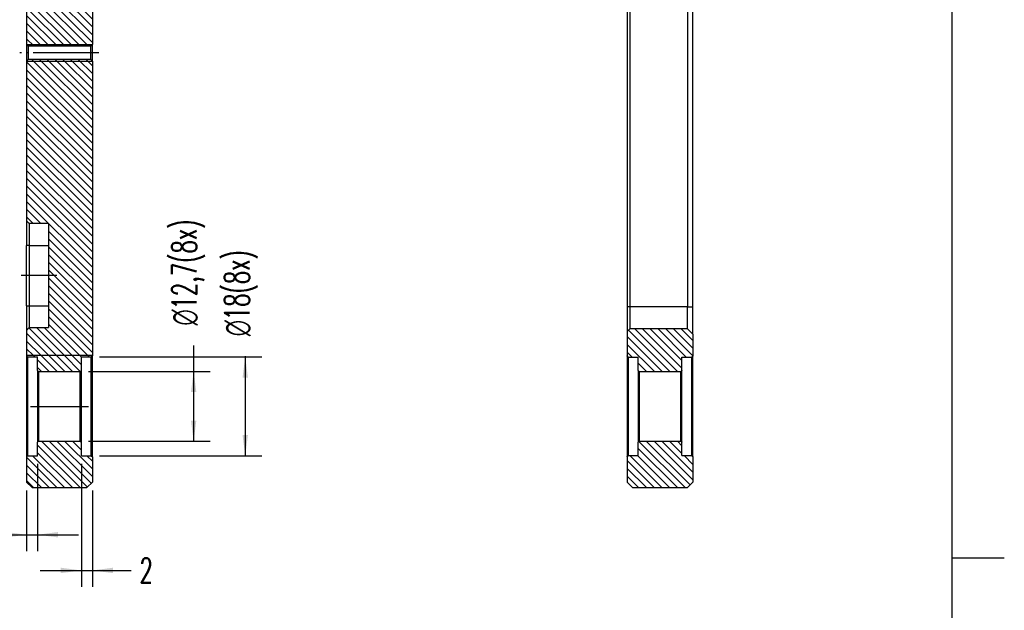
# Model space of a CAD drawing. Header units: inches. Extents: x -429 to 435, y -270 to 288.
# Tile 17 of 20: x 315 to 435, y -134 to -62. Entities that reach past the tile are written whole.
import ezdxf

# ---------------------------------------------------------------- set-up
doc = ezdxf.new("R2010")
doc.units = ezdxf.units.IN
doc.linetypes.add('DOT_CENTER', pattern=[14, 12, -1, 0, -1])
doc.layers.add('1', color=7, linetype='Continuous')
doc.styles.add('CONVERTER_12', font='txt.shx', dxfattribs={"width": 0.63})
doc.dimstyles.new('ME10_DIM_32', dxfattribs={"dimtxt": 4.5, "dimasz": 3.75, "dimexe": 3, "dimexo": 1.5, "dimgap": 1.5, "dimtad": 0, "dimdsep": 46, "dimtxsty": 'CONVERTER_12', "dimsah": 1, "dimcen": 0.09, "dimclrd": 3, "dimclre": 3, "dimclrt": 3, "dimadec": 0, "dimazin": 0, "dimtfac": 1, "dimtdec": 4, "dimtix": 1, "dimtmove": 0, "dimatfit": 3, "dimfxl": 1, "dimtolj": 1, "dimtzin": 0, "dimarcsym": 0})
doc.dimstyles.new('ME10_DIM_33', dxfattribs={"dimtxt": 4.5, "dimasz": 3.75, "dimexe": 3, "dimexo": 1.5, "dimgap": 1.5, "dimtad": 0, "dimdsep": 46, "dimtxsty": 'CONVERTER_12', "dimsah": 1, "dimcen": 0.09, "dimclrd": 3, "dimclre": 3, "dimclrt": 3, "dimadec": 0, "dimazin": 0, "dimtfac": 1, "dimtdec": 4, "dimtix": 1, "dimtmove": 0, "dimatfit": 3, "dimfxl": 1, "dimtolj": 1, "dimtzin": 0, "dimarcsym": 0})
doc.dimstyles.new('ME10_DIM_35', dxfattribs={"dimtxt": 4.5, "dimasz": 3.75, "dimexe": 3, "dimexo": 1.5, "dimgap": 1.5, "dimtad": 0, "dimdsep": 46, "dimtxsty": 'CONVERTER_12', "dimsah": 1, "dimcen": 0.09, "dimclrd": 3, "dimclre": 3, "dimclrt": 3, "dimadec": 0, "dimazin": 0, "dimtfac": 1, "dimtdec": 4, "dimtix": 1, "dimtmove": 0, "dimatfit": 3, "dimfxl": 1, "dimtolj": 1, "dimtzin": 0, "dimarcsym": 0})
doc.dimstyles.new('ME10_DIM_36', dxfattribs={"dimtxt": 4.5, "dimasz": 3.75, "dimexe": 3, "dimexo": 1.5, "dimgap": 1.5, "dimtad": 0, "dimdsep": 46, "dimtxsty": 'CONVERTER_12', "dimsah": 1, "dimcen": 0.09, "dimclrd": 3, "dimclre": 3, "dimclrt": 3, "dimadec": 0, "dimazin": 0, "dimtfac": 1, "dimtdec": 4, "dimtix": 1, "dimtmove": 0, "dimatfit": 3, "dimfxl": 1, "dimtolj": 1, "dimtzin": 0, "dimarcsym": 0})
pattern_1 = [(-45, (0, 0), (0.7071067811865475, 0.7071067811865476), [])]

# ---------------------------------------------------------------- blocks, each defined once
blk = doc.blocks.new('E7018-24196_large_stiffener__8', base_point=(583.4999999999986, -178.300000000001))
at = {"linetype": 'Continuous'}
h = blk.add_hatch(dxfattribs=at)
h.set_pattern_fill('_USER', color=1, angle=-45, pattern_type=0)
h.set_pattern_definition(pattern_1)
edge = h.paths.add_edge_path()
edge.add_line((595.2999999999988, -154.4771424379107), (593.499999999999, -154.4771424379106))
edge.add_line((593.499999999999, -154.4771424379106), (593.499999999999, -156.929408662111))
edge.add_spline(control_points=[(593.499999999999, -156.929408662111), (593.4833330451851, -156.9460969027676), (593.4499991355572, -156.9794733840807), (593.3999989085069, -157.0295387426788), (593.3499991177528, -157.079604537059), (593.3166663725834, -157.1129821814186), (593.2999999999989, -157.1296710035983)], knot_values=[0, 0, 0, 0, 0.0707570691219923, 0.1415141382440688, 0.2122712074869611, 0.2830282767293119, 0.2830282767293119, 0.2830282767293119, 0.2830282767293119], degree=3, periodic=0)
edge.add_line((593.2999999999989, -157.1296710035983), (585.699999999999, -157.1296710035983))
edge.add_spline(control_points=[(585.699999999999, -157.1296710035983), (585.6833336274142, -157.1129821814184), (585.6500008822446, -157.0796045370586), (585.6000010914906, -157.0295387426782), (585.5500008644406, -156.9794733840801), (585.5166669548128, -156.9460969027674), (585.499999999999, -156.929408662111)], knot_values=[0, 0, 0, 0, 0.0707570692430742, 0.1415141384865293, 0.2122712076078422, 0.2830282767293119, 0.2830282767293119, 0.2830282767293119, 0.2830282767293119], degree=3, periodic=0)
edge.add_line((585.499999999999, -156.929408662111), (585.499999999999, -154.4771424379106))
edge.add_line((585.499999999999, -154.4771424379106), (583.6999999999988, -154.4771424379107))
edge.add_spline(control_points=[(583.6999999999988, -154.4771424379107), (583.6833334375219, -154.460464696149), (583.6500003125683, -154.4271092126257), (583.6000003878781, -154.3770762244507), (583.5500003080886, -154.327043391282), (583.5166667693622, -154.2936883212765), (583.499999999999, -154.2770107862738)], knot_values=[0, 0, 0, 0, 0.0707339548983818, 0.1414679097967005, 0.2122018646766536, 0.282935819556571, 0.282935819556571, 0.282935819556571, 0.282935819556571], degree=3, periodic=0)
edge.add_line((583.499999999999, -154.2770107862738), (583.4999999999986, -149.8200000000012))
edge.add_line((583.4999999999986, -149.8200000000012), (583.9999999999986, -149.3200000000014))
edge.add_line((583.9999999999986, -149.3200000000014), (594.499999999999, -149.3200000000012))
edge.add_line((594.499999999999, -149.3200000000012), (595.499999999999, -150.3200000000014))
edge.add_line((595.499999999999, -150.3200000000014), (595.499999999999, -154.2770107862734))
edge.add_spline(control_points=[(595.499999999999, -154.2770107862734), (595.4833332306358, -154.2936883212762), (595.4499996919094, -154.3270433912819), (595.3999996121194, -154.3770762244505), (595.3499996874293, -154.4271092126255), (595.3166665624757, -154.460464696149), (595.2999999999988, -154.4771424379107)], knot_values=[0, 0, 0, 0, 0.0707339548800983, 0.141467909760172, 0.2122018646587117, 0.2829358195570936, 0.2829358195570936, 0.2829358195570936, 0.2829358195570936], degree=3, periodic=0)
h = blk.add_hatch(dxfattribs=at)
h.set_pattern_fill('_USER', color=1, angle=-45, pattern_type=0)
h.set_pattern_definition(pattern_1)
edge = h.paths.add_edge_path()
edge.add_line((594.499999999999, -178.3000000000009), (584.499999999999, -178.300000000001))
edge.add_line((584.499999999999, -178.300000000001), (583.4999999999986, -177.3000000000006))
edge.add_line((583.4999999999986, -177.3000000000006), (583.499999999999, -172.665170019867))
edge.add_spline(control_points=[(583.499999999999, -172.665170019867), (583.516666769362, -172.6484924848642), (583.5500003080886, -172.6151374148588), (583.6000003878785, -172.5651045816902), (583.6500003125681, -172.515071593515), (583.6833334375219, -172.4817161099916), (583.6999999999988, -172.4650383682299)], knot_values=[0, 0, 0, 0, 0.0707339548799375, 0.1414679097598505, 0.2122018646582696, 0.2829358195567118, 0.2829358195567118, 0.2829358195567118, 0.2829358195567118], degree=3, periodic=0)
edge.add_line((583.6999999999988, -172.4650383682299), (585.499999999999, -172.4650383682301))
edge.add_line((585.499999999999, -172.4650383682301), (585.499999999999, -170.0127721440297))
edge.add_spline(control_points=[(585.499999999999, -170.0127721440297), (585.5166669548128, -169.9960839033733), (585.5500008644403, -169.9627074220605), (585.6000010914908, -169.9126420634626), (585.6500008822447, -169.862576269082), (585.6833336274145, -169.829198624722), (585.6999999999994, -169.812509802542)], knot_values=[0, 0, 0, 0, 0.0707570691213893, 0.1415141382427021, 0.2122712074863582, 0.2830282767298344, 0.2830282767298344, 0.2830282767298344, 0.2830282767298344], degree=3, periodic=0)
edge.add_line((585.6999999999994, -169.812509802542), (593.2999999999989, -169.8125098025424))
edge.add_spline(control_points=[(593.2999999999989, -169.8125098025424), (593.3166663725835, -169.8291986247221), (593.3499991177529, -169.8625762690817), (593.3999989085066, -169.9126420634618), (593.4499991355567, -169.9627074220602), (593.483333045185, -169.9960839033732), (593.499999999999, -170.0127721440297)], knot_values=[0, 0, 0, 0, 0.0707570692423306, 0.1415141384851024, 0.212271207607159, 0.2830282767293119, 0.2830282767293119, 0.2830282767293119, 0.2830282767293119], degree=3, periodic=0)
edge.add_line((593.499999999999, -170.0127721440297), (593.499999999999, -172.4650383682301))
edge.add_line((593.499999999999, -172.4650383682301), (595.2999999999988, -172.4650383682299))
edge.add_spline(control_points=[(595.2999999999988, -172.4650383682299), (595.3166665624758, -172.4817161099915), (595.3499996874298, -172.5150715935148), (595.3999996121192, -172.5651045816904), (595.4499996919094, -172.6151374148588), (595.4833332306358, -172.6484924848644), (595.499999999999, -172.6651700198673)], knot_values=[0, 0, 0, 0, 0.0707339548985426, 0.141467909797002, 0.2122018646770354, 0.282935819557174, 0.282935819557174, 0.282935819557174, 0.282935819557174], degree=3, periodic=0)
edge.add_line((595.499999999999, -172.6651700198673), (595.499999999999, -177.300000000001))
edge.add_line((595.499999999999, -177.300000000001), (594.499999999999, -178.3000000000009))
at = {"color": 7, "linetype": 'Continuous'}
for p, q in [((583.9999999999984, -44.50000000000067), (583.9999999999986, -145.3200000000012)), ((583.4999999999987, -45.00000000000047), (583.4999999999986, -145.3200000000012)), ((594.499999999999, -52.63999999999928), (594.499999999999, -145.3200000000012)), ((595.499999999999, -145.3200000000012), (595.499999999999, -52.63999999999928)), ((583.4999999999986, -145.3200000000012), (583.4999999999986, -149.8200000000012)), ((583.9999999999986, -145.3200000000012), (583.9999999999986, -149.3200000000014)), ((594.499999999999, -149.3200000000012), (594.499999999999, -145.3200000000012)), ((595.499999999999, -150.3200000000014), (595.499999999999, -145.3200000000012)), ((583.4999999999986, -149.8200000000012), (583.9999999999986, -149.3200000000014)), ((583.4999999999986, -149.8200000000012), (583.499999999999, -154.2770107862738)), ((594.499999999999, -149.3200000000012), (583.9999999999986, -149.3200000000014)), ((595.499999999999, -150.3200000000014), (594.499999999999, -149.3200000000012)), ((595.499999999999, -150.3200000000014), (595.499999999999, -154.2770107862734)), ((583.499999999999, -154.2770107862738), (583.499999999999, -163.4710904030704)), ((595.499999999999, -163.4710904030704), (595.499999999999, -154.2770107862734)), ((583.6999999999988, -154.4771424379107), (583.6999999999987, -163.4710904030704)), ((583.6999999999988, -154.4771424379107), (585.499999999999, -154.4771424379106)), ((585.499999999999, -156.929408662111), (585.499999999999, -154.4771424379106)), ((593.499999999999, -156.929408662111), (593.499999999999, -154.4771424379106)), ((593.499999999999, -154.4771424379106), (595.2999999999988, -154.4771424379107)), ((595.2999999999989, -163.4710904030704), (595.2999999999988, -154.4771424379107)), ((585.499999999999, -156.929408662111), (585.499999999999, -163.4710904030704)), ((585.699999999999, -157.1296710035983), (593.2999999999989, -157.1296710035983)), ((585.699999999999, -157.1296710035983), (585.699999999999, -163.4710904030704)), ((593.2999999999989, -163.4710904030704), (593.2999999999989, -157.1296710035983)), ((593.499999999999, -163.4710904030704), (593.499999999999, -156.929408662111)), ((583.499999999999, -163.4710904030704), (583.499999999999, -172.665170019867)), ((583.6999999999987, -163.4710904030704), (583.6999999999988, -172.4650383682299)), ((585.499999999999, -163.4710904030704), (585.499999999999, -170.0127721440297)), ((585.699999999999, -163.4710904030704), (585.6999999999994, -169.812509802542)), ((593.2999999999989, -169.8125098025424), (593.2999999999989, -163.4710904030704)), ((593.499999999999, -170.0127721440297), (593.499999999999, -163.4710904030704)), ((595.2999999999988, -172.4650383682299), (595.2999999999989, -163.4710904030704)), ((595.499999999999, -172.6651700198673), (595.499999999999, -163.4710904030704)), ((585.499999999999, -172.4650383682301), (585.499999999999, -170.0127721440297)), ((585.6999999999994, -169.812509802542), (593.2999999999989, -169.8125098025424)), ((593.499999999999, -172.4650383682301), (593.499999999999, -170.0127721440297)), ((583.499999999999, -172.665170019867), (583.4999999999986, -177.3000000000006)), ((583.6999999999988, -172.4650383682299), (585.499999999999, -172.4650383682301)), ((593.499999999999, -172.4650383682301), (595.2999999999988, -172.4650383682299)), ((595.499999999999, -172.6651700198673), (595.499999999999, -177.300000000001)), ((584.499999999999, -178.300000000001), (583.4999999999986, -177.3000000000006)), ((594.499999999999, -178.3000000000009), (595.499999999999, -177.300000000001)), ((584.499999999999, -178.300000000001), (594.499999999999, -178.3000000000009))]:
    blk.add_line(p, q, dxfattribs=at)
at = {"color": 1, "linetype": 'Continuous'}
for p, q in [((583.9999999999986, -145.3200000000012), (583.4999999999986, -145.3200000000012)), ((594.499999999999, -145.3200000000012), (583.9999999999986, -145.3200000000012)), ((594.499999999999, -145.3200000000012), (595.499999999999, -145.3200000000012))]:
    blk.add_line(p, q, dxfattribs=at)
at = {"color": 7, "linetype": 'Continuous'}
for points in [[(583.6999999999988, -154.4771424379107), (583.6833334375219, -154.460464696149), (583.6500003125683, -154.4271092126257), (583.6000003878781, -154.3770762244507), (583.5500003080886, -154.327043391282), (583.5166667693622, -154.2936883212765), (583.499999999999, -154.2770107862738)], [(595.499999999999, -154.2770107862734), (595.4833332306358, -154.2936883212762), (595.4499996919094, -154.3270433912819), (595.3999996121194, -154.3770762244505), (595.3499996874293, -154.4271092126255), (595.3166665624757, -154.460464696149), (595.2999999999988, -154.4771424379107)], [(585.699999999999, -157.1296710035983), (585.6833336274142, -157.1129821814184), (585.6500008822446, -157.0796045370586), (585.6000010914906, -157.0295387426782), (585.5500008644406, -156.9794733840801), (585.5166669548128, -156.9460969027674), (585.499999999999, -156.929408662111)], [(593.499999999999, -156.929408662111), (593.4833330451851, -156.9460969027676), (593.4499991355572, -156.9794733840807), (593.3999989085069, -157.0295387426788), (593.3499991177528, -157.079604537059), (593.3166663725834, -157.1129821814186), (593.2999999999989, -157.1296710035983)], [(585.499999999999, -170.0127721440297), (585.5166669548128, -169.9960839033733), (585.5500008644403, -169.9627074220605), (585.6000010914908, -169.9126420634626), (585.6500008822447, -169.862576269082), (585.6833336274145, -169.829198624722), (585.6999999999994, -169.812509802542)], [(593.2999999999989, -169.8125098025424), (593.3166663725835, -169.8291986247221), (593.3499991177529, -169.8625762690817), (593.3999989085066, -169.9126420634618), (593.4499991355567, -169.9627074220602), (593.483333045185, -169.9960839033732), (593.499999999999, -170.0127721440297)], [(583.499999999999, -172.665170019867), (583.516666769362, -172.6484924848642), (583.5500003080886, -172.6151374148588), (583.6000003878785, -172.5651045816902), (583.6500003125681, -172.515071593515), (583.6833334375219, -172.4817161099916), (583.6999999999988, -172.4650383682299)], [(595.2999999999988, -172.4650383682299), (595.3166665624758, -172.4817161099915), (595.3499996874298, -172.5150715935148), (595.3999996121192, -172.5651045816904), (595.4499996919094, -172.6151374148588), (595.4833332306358, -172.6484924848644), (595.499999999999, -172.6651700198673)]]:
    blk.add_open_spline(points, degree=3, dxfattribs=at)
blk = doc.blocks.new('E-E__9', base_point=(589.4999999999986, 58.49999999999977))
blk.add_blockref('E7018-24196_large_stiffener__8', (583.4999999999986, -178.300000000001))
blk = doc.blocks.new('E7018-24196_large_stiffener__10', base_point=(474.0000000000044, -178.2999999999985))
at = {"linetype": 'Continuous'}
h = blk.add_hatch(dxfattribs=at)
h.set_pattern_fill('_USER', color=1, angle=-45, pattern_type=0)
h.set_pattern_definition(pattern_1)
h.paths.add_polyline_path([(480.2000000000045, -59.59999999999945), (480.2000000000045, -57.99999999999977), (479.9000000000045, -57.6999999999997), (474.3000000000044, -57.6999999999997), (474.0000000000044, -57.99999999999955), (474.0000000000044, -97.47999999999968), (474.3000000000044, -97.77999999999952), (485.7000000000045, -97.77999999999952), (486.0000000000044, -97.47999999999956), (486.0000000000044, -64.09999999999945), (485.5000000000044, -63.59999999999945), (480.2000000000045, -63.59999999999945)])
h = blk.add_hatch(dxfattribs=at)
h.set_pattern_fill('_USER', color=1, angle=-45, pattern_type=0)
h.set_pattern_definition(pattern_1)
h.paths.add_polyline_path([(474.0000000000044, -154.2175974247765), (474.0000000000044, -149.6199999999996), (474.5000000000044, -149.1199999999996), (478.0000000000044, -149.1199999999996), (478.0000000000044, -145.1199999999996), (478.0000000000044, -134.1199999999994), (478.0000000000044, -130.1199999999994), (474.5000000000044, -130.1199999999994), (474.0000000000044, -129.6199999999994), (474.0000000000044, -100.4799999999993), (474.3000000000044, -100.1799999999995), (485.7000000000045, -100.1799999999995), (486.0000000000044, -100.4799999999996), (486.0000000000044, -154.2175974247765)])
h = blk.add_hatch(dxfattribs=at)
h.set_pattern_fill('_USER', color=1, angle=-45, pattern_type=0)
h.set_pattern_definition(pattern_1)
h.paths.add_polyline_path([(476.0000000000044, -154.4710904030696), (474.2000000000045, -154.4710904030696), (474.0000000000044, -154.2710904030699), (474.0000000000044, -154.2175974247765), (486.0000000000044, -154.2175974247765), (486.0000000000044, -154.2710904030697), (485.8000000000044, -154.4710904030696), (484.0000000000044, -154.4710904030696), (484.0000000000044, -156.9210904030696), (483.8000000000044, -157.1210904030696), (476.2000000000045, -157.1210904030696), (476.0000000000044, -156.9210904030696)])
h = blk.add_hatch(dxfattribs=at)
h.set_pattern_fill('_USER', color=1, angle=-45, pattern_type=0)
h.set_pattern_definition(pattern_1)
h.paths.add_polyline_path([(484.0000000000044, -172.4710904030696), (485.8000000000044, -172.4710904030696), (486.0000000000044, -172.6710904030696), (486.0000000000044, -177.2999999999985), (485.0000000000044, -178.2999999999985), (475.0000000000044, -178.2999999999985), (474.0000000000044, -177.2999999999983), (474.0000000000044, -172.6710904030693), (474.2000000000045, -172.4710904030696), (476.0000000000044, -172.4710904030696), (476.0000000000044, -170.0210904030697), (476.2000000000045, -169.8210904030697), (483.8000000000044, -169.8210904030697), (484.0000000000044, -170.0210904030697)])
at = {"color": 7, "linetype": 'Continuous'}
for p, q in [((474.0000000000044, -57.99999999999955), (474.0000000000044, -97.47999999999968)), ((486.0000000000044, -64.09999999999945), (486.0000000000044, -97.47999999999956)), ((474.3000000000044, -97.77999999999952), (474.0000000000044, -97.47999999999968)), ((474.0000000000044, -97.47999999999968), (474.0000000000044, -100.4799999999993)), ((485.7000000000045, -97.77999999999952), (474.3000000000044, -97.77999999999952)), ((474.3000000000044, -97.77999999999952), (474.3000000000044, -100.1799999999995)), ((485.7000000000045, -97.77999999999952), (486.0000000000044, -97.47999999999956)), ((485.7000000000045, -100.1799999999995), (485.7000000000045, -97.77999999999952)), ((486.0000000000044, -100.4799999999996), (486.0000000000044, -97.47999999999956)), ((474.3000000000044, -100.1799999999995), (474.0000000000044, -100.4799999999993)), ((474.0000000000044, -100.4799999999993), (474.0000000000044, -129.6199999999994)), ((485.7000000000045, -100.1799999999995), (474.3000000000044, -100.1799999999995)), ((485.7000000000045, -100.1799999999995), (486.0000000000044, -100.4799999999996)), ((486.0000000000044, -100.4799999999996), (486.0000000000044, -154.2175974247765)), ((474.0000000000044, -129.6199999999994), (474.0000000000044, -134.1199999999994)), ((474.5000000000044, -130.1199999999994), (474.0000000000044, -129.6199999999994)), ((474.5000000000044, -130.1199999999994), (474.5000000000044, -134.1199999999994)), ((478.0000000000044, -130.1199999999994), (474.5000000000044, -130.1199999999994)), ((478.0000000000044, -130.1199999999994), (478.0000000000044, -134.1199999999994)), ((474.0000000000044, -145.1199999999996), (474.0000000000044, -134.1199999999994)), ((474.5000000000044, -134.1199999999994), (474.5000000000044, -145.1199999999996)), ((478.0000000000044, -134.1199999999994), (478.0000000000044, -145.1199999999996)), ((474.0000000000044, -145.1199999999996), (474.0000000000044, -149.6199999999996)), ((474.5000000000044, -145.1199999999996), (474.5000000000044, -149.1199999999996)), ((478.0000000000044, -145.1199999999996), (478.0000000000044, -149.1199999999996)), ((474.0000000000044, -149.6199999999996), (474.5000000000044, -149.1199999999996)), ((474.0000000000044, -149.6199999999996), (474.0000000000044, -154.2175974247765)), ((474.5000000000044, -149.1199999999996), (478.0000000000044, -149.1199999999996)), ((486.0000000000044, -154.2175974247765), (474.0000000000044, -154.2175974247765)), ((474.0000000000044, -154.2175974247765), (474.0000000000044, -154.2710904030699)), ((474.2000000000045, -154.4710904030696), (474.0000000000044, -154.2710904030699)), ((474.0000000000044, -154.2710904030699), (474.0000000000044, -163.4710904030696)), ((485.8000000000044, -154.4710904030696), (486.0000000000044, -154.2710904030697)), ((486.0000000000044, -154.2175974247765), (486.0000000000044, -154.2710904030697)), ((486.0000000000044, -163.4710904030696), (486.0000000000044, -154.2710904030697)), ((474.2000000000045, -154.4710904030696), (474.2000000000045, -163.4710904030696)), ((474.2000000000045, -154.4710904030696), (476.0000000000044, -154.4710904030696)), ((476.0000000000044, -156.9210904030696), (476.0000000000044, -154.4710904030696)), ((484.0000000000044, -156.9210904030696), (484.0000000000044, -154.4710904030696)), ((484.0000000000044, -154.4710904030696), (485.8000000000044, -154.4710904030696)), ((485.8000000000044, -163.4710904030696), (485.8000000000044, -154.4710904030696)), ((476.2000000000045, -157.1210904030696), (476.0000000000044, -156.9210904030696)), ((476.0000000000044, -156.9210904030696), (476.0000000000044, -163.4710904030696)), ((476.2000000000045, -157.1210904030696), (483.8000000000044, -157.1210904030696)), ((476.2000000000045, -157.1210904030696), (476.2000000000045, -163.4710904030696)), ((483.8000000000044, -157.1210904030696), (484.0000000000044, -156.9210904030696)), ((483.8000000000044, -163.4710904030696), (483.8000000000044, -157.1210904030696)), ((484.0000000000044, -163.4710904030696), (484.0000000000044, -156.9210904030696)), ((474.0000000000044, -163.4710904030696), (474.0000000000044, -172.6710904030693)), ((474.2000000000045, -163.4710904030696), (474.2000000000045, -172.4710904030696)), ((476.0000000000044, -163.4710904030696), (476.0000000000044, -170.0210904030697)), ((476.2000000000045, -163.4710904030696), (476.2000000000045, -169.8210904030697)), ((483.8000000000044, -169.8210904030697), (483.8000000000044, -163.4710904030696)), ((484.0000000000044, -170.0210904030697), (484.0000000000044, -163.4710904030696)), ((485.8000000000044, -172.4710904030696), (485.8000000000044, -163.4710904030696)), ((486.0000000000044, -172.6710904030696), (486.0000000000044, -163.4710904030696)), ((476.2000000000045, -169.8210904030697), (476.0000000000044, -170.0210904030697)), ((476.0000000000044, -172.4710904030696), (476.0000000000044, -170.0210904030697)), ((476.2000000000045, -169.8210904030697), (483.8000000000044, -169.8210904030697)), ((483.8000000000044, -169.8210904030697), (484.0000000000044, -170.0210904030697)), ((484.0000000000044, -172.4710904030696), (484.0000000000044, -170.0210904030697)), ((474.2000000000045, -172.4710904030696), (474.0000000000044, -172.6710904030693)), ((474.0000000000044, -172.6710904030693), (474.0000000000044, -177.2999999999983)), ((474.2000000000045, -172.4710904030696), (476.0000000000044, -172.4710904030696)), ((484.0000000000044, -172.4710904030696), (485.8000000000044, -172.4710904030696)), ((485.8000000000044, -172.4710904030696), (486.0000000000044, -172.6710904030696)), ((486.0000000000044, -172.6710904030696), (486.0000000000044, -177.2999999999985)), ((475.0000000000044, -178.2999999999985), (474.0000000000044, -177.2999999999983)), ((485.0000000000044, -178.2999999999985), (486.0000000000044, -177.2999999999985)), ((475.0000000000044, -178.2999999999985), (485.0000000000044, -178.2999999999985))]:
    blk.add_line(p, q, dxfattribs=at)
at = {"color": 1, "linetype": 'Continuous'}
for p, q in [((474.5000000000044, -134.1199999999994), (474.0000000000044, -134.1199999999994)), ((474.5000000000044, -134.1199999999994), (478.0000000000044, -134.1199999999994)), ((474.0000000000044, -145.1199999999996), (474.5000000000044, -145.1199999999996)), ((474.5000000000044, -145.1199999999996), (478.0000000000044, -145.1199999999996))]:
    blk.add_line(p, q, dxfattribs=at)
at = {"layer": '1', "color": 1, "linetype": 'DOT_CENTER'}
for p, q in [((487.1999999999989, -98.98), (472.7999999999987, -98.98)), ((479.4999999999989, -139.62), (472.9999999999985, -139.62)), ((474.6999999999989, -163.4710904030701), (485.2999999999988, -163.4710904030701))]:
    blk.add_line(p, q, dxfattribs=at)
blk = doc.blocks.new('*D71')
at = {"layer": '1', "color": 3, "linetype": 'Continuous'}
for p, q in [((476.0000000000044, -173.9710904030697), (476.0000000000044, -189.8916437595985)), ((474.0000000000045, -178.7999999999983), (474.0000000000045, -189.8916437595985)), ((467.0539596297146, -186.8916437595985), (474.0000000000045, -186.8916437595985)), ((474.0000000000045, -186.8916437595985), (476.0000000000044, -186.8916437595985)), ((476.0000000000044, -186.8916437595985), (483.5000000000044, -186.8916437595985))]:
    blk.add_line(p, q, dxfattribs=at)
at = {"layer": '1', "color": 3}
for points in [[(470.2500000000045, -187.3853406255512), (470.2500000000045, -186.3979468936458), (474.0000000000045, -186.8916437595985)], [(479.7500000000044, -186.3979468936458), (479.7500000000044, -187.3853406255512), (476.0000000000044, -186.8916437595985)]]:
    blk.add_solid(points, dxfattribs=at)
at = {"layer": '1', "color": 3, "insert": (463.6639596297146, -189.1416437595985), "char_height": 4.5, "attachment_point": 7, "rotation": 0.00013888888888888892, "line_spacing_factor": 0.60024009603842, "style": 'CONVERTER_12'}
blk.add_mtext('2', dxfattribs=at)
blk = doc.blocks.new('*D72')
at = {"layer": '1', "color": 3, "linetype": 'Continuous'}
for p, q in [((484.0000000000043, -173.9710904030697), (484.0000000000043, -196.4063186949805)), ((486.0000000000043, -178.7999999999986), (486.0000000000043, -196.4063186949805)), ((476.5000000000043, -193.4063186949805), (484.0000000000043, -193.4063186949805)), ((484.0000000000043, -193.4063186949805), (486.0000000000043, -193.4063186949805)), ((486.0000000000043, -193.4063186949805), (493.0848905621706, -193.4063186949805))]:
    blk.add_line(p, q, dxfattribs=at)
at = {"layer": '1', "color": 3}
for points in [[(480.2500000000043, -193.9000155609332), (480.2500000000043, -192.9126218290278), (484.0000000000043, -193.4063186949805)], [(489.7500000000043, -192.9126218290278), (489.7500000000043, -193.9000155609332), (486.0000000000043, -193.4063186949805)]]:
    blk.add_solid(points, dxfattribs=at)
at = {"layer": '1', "color": 3, "insert": (494.5848905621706, -195.6563186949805), "char_height": 4.5, "attachment_point": 7, "rotation": 0.00013888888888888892, "line_spacing_factor": 0.60024009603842, "style": 'CONVERTER_12'}
blk.add_mtext('2', dxfattribs=at)
blk = doc.blocks.new('*D74')
at = {"layer": '1', "color": 3, "linetype": 'Continuous'}
for p, q in [((504.4654370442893, -152.34788171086), (504.4654370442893, -157.1210904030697)), ((485.3000000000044, -157.1210904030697), (507.4654370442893, -157.1210904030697)), ((504.4654370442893, -157.1210904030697), (504.4654370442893, -169.8210904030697)), ((485.3000000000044, -169.8210904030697), (507.4654370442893, -169.8210904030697))]:
    blk.add_line(p, q, dxfattribs=at)
at = {"layer": '1', "color": 3}
for points in [[(504.959133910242, -160.8710904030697), (503.9717401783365, -160.8710904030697), (504.4654370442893, -157.1210904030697)], [(503.9717401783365, -166.0710904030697), (504.959133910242, -166.0710904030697), (504.4654370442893, -169.8210904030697)]]:
    blk.add_solid(points, dxfattribs=at)
at = {"layer": '1', "color": 3, "insert": (506.4904370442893, -151.25288171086), "char_height": 4.5, "attachment_point": 7, "rotation": 90, "line_spacing_factor": 0.60024009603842, "style": 'CONVERTER_12'}
blk.add_mtext('\\C3; {\\Fgdt;n}\\C3;12,7\\C3;(8x)', dxfattribs=at)
blk = doc.blocks.new('*D75')
at = {"layer": '1', "color": 3, "linetype": 'Continuous'}
for p, q in [((513.8725516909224, -154.2987628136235), (513.8725516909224, -154.4710904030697)), ((487.3000000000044, -154.4710904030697), (516.8725516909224, -154.4710904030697)), ((513.8725516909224, -154.4710904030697), (513.8725516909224, -172.4710904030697)), ((487.3000000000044, -172.4710904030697), (516.8725516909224, -172.4710904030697))]:
    blk.add_line(p, q, dxfattribs=at)
at = {"layer": '1', "color": 3}
for points in [[(514.3662485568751, -158.2210904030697), (513.3788548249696, -158.2210904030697), (513.8725516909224, -154.4710904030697)], [(513.3788548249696, -168.7210904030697), (514.3662485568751, -168.7210904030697), (513.8725516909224, -172.4710904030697)]]:
    blk.add_solid(points, dxfattribs=at)
at = {"layer": '1', "color": 3, "insert": (516.1225516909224, -153.2037628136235), "char_height": 4.5, "attachment_point": 7, "rotation": 90, "line_spacing_factor": 0.60024009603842, "style": 'CONVERTER_12'}
blk.add_mtext('\\C3; {\\Fgdt;n}\\C3;18\\C3;(8x)', dxfattribs=at)
blk = doc.blocks.new('Drawing_Grid_Zones', base_point=(-419.3462527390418, -254.8804718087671))
at = {"layer": '1', "color": 4, "linetype": 'Continuous'}
blk.add_line((434.851873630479, -127.4402359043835), (428.5018736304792, -127.4402359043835), dxfattribs=at)
blk = doc.blocks.new('D_Size_Verigy_Frame', base_point=(-419.3462527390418, -254.8804718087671))
at = {"layer": '1', "color": 7, "linetype": 'Continuous'}
blk.add_line((428.5018736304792, -260.9652359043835), (428.5018736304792, 279.1347640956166), dxfattribs=at)
at = {"layer": '1'}
blk.add_blockref('Drawing_Grid_Zones', (-419.3462527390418, -254.8804718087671), dxfattribs=at)
blk = doc.blocks.new('C-C__11', base_point=(480.0000000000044, 58.50000000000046))
at = {"layer": '1', "color": 1, "linetype": 'Continuous'}
for p, q in [((473.9999999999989, -97.48000000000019), (485.9999999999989, -97.48000000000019)), ((473.9999999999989, -100.4799999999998), (485.9999999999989, -100.4799999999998))]:
    blk.add_line(p, q, dxfattribs=at)
blk.add_blockref('E7018-24196_large_stiffener__10', (474.0000000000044, -178.2999999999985))
at = {"layer": '1'}
for base, p1, p2, dimstyle, picture, middle in [((504.4654370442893, -157.1210904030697), (483.8000000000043, -169.8210904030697), (483.8000000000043, -157.1210904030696), 'ME10_DIM_35', '*D74', (504.4654370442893, -138.59663171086)), ((513.8725516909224, -154.4710904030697), (485.8000000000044, -172.4710904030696), (485.8000000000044, -154.4710904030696), 'ME10_DIM_36', '*D75', (513.8725516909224, -142.5162628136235))]:
    dim = blk.add_linear_dim(base=base, p1=p1, p2=p2, angle=90, dimstyle=dimstyle, override={"dimpost": ' {\\Fgdt;n}<>(8x)'}, dxfattribs=at)
    dim.commit()
    dim.dimension.update_dxf_attribs({"geometry": picture, "text_midpoint": middle, "text_rotation": 90})
for base, p1, p2, dimstyle, picture, middle in [((474.0000000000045, -186.8916437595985), (476.0000000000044, -172.4710904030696), (474.0000000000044, -177.2999999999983), 'ME10_DIM_32', '*D71', (464.6089596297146, -186.8916437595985)), ((484.0000000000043, -193.4063186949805), (486.0000000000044, -177.2999999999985), (484.0000000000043, -172.4710904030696), 'ME10_DIM_33', '*D72', (495.5298905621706, -193.4063186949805))]:
    dim = blk.add_linear_dim(base=base, p1=p1, p2=p2, dimstyle=dimstyle, dxfattribs=at)
    dim.commit()
    dim.dimension.update_dxf_attribs({"geometry": picture, "text_midpoint": middle, "text_rotation": 0.00013888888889})

msp = doc.modelspace()

# ---------------------------------------------------------------- block references
msp.add_blockref('D_Size_Verigy_Frame', (-419.3462527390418, -254.8804718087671))
at = {"xscale": 0.66666666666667, "yscale": 0.66666666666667, "zscale": 0.66666666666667}
for name, p in [('E-E__9', (392.9999999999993, 38.99999999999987)), ('C-C__11', (320.0000000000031, 39.00000000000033))]:
    msp.add_blockref(name, p, dxfattribs=at)

doc.saveas('drawing.dxf')
